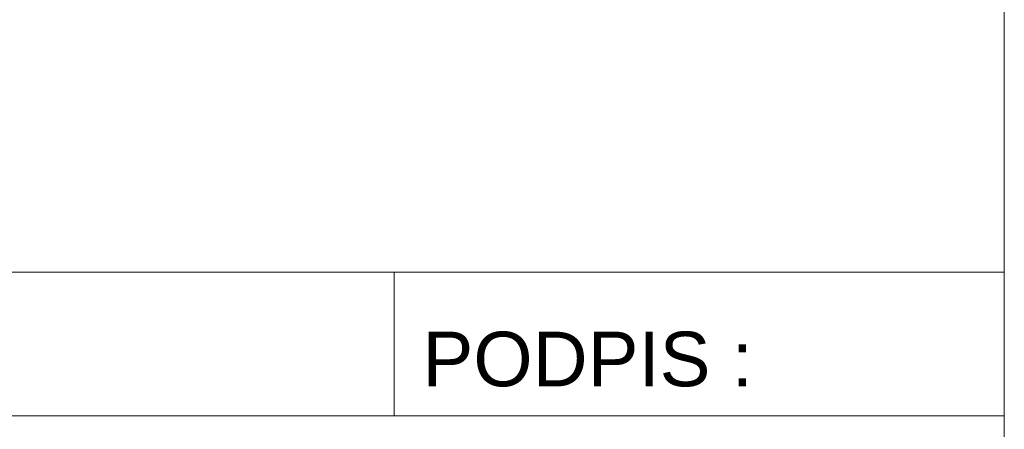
# Model space of a CAD drawing. Header units: centimetres. Extents: x -29333 to 403204, y -464147 to 16641.
# Tile 25 of 134: x 395420 to 395639, y -462516 to -462425. Entities that reach past the tile are written whole.
import ezdxf

# ---------------------------------------------------------------- set-up
doc = ezdxf.new("R2010")
doc.units = ezdxf.units.CM
doc.header["$MEASUREMENT"] = 0
doc.styles.add('GENERATED_STYLE_1', font='arial.ttf')

msp = doc.modelspace()

# ---------------------------------------------------------------- linework, layer by layer
at = {"color": 7, "linetype": 'Continuous', "lineweight": 13}
for p, q in [((395063.16, -462481.49), (395639.16, -462481.49)), ((395503.16, -462481.49), (395503.16, -462513.49)), ((395063.16, -462513.49), (395639.16, -462513.49))]:
    msp.add_line(p, q, dxfattribs=at)
at = {"color": 7, "linetype": 'Continuous', "lineweight": 13, "flags": 128}
msp.add_lwpolyline([(395063.16, -461042.51), (395639.16, -461042.51), (395639.16, -463481.15), (395063.16, -463481.15)], close=True, dxfattribs=at)

# ---------------------------------------------------------------- texts
at = {"color": 7, "linetype": 'Continuous', "lineweight": 13, "insert": (395509.48, -462500.92), "char_height": 12.16, "attachment_point": 4, "style": 'GENERATED_STYLE_1'}
msp.add_mtext('\\A1;{\\pql;\\fArial|b0|i0|c238|p38;PODPIS :}', dxfattribs=at)

doc.saveas('drawing.dxf')
